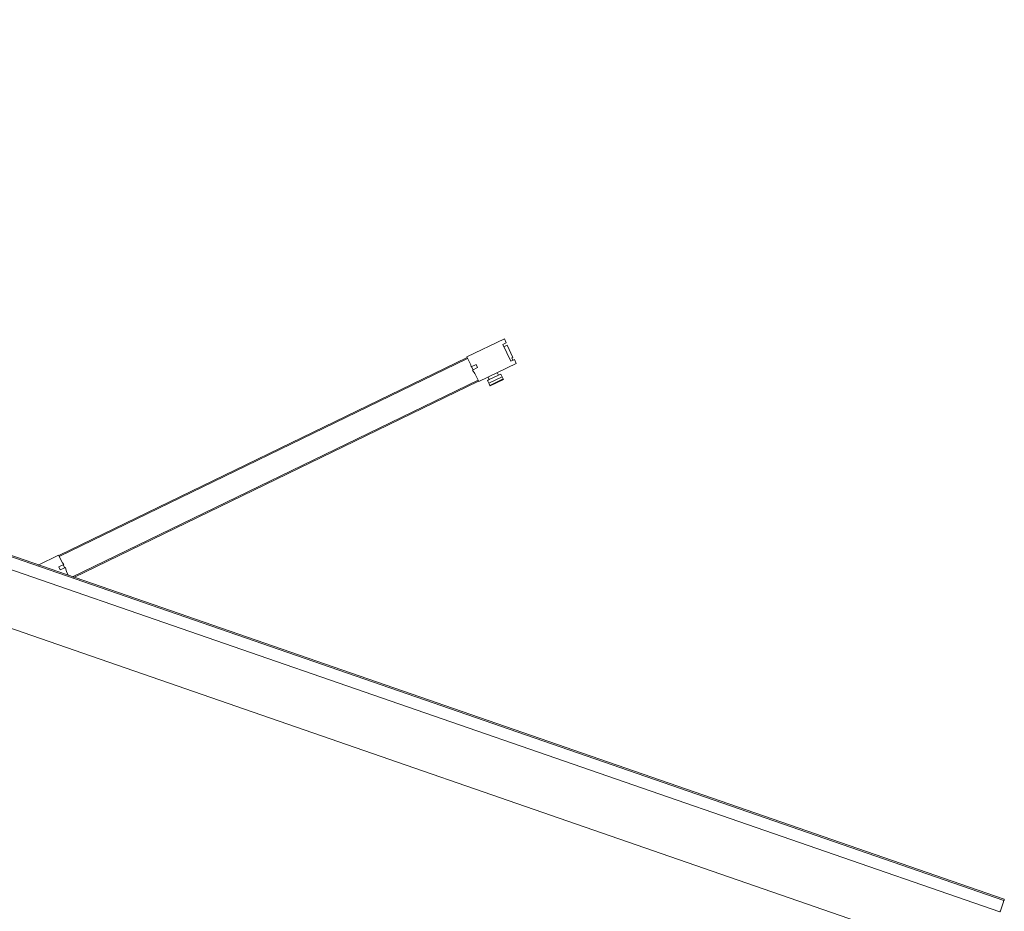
# Model space of a CAD drawing. Header units: millimetres. Extents: x 1512 to 2105, y 794 to 1149.
# Tile 63 of 256: x 1724.55 to 1726.35, y 846.84 to 848.47. Entities that reach past the tile are written whole.
import ezdxf

# ---------------------------------------------------------------- set-up
doc = ezdxf.new("R2010")
doc.units = ezdxf.units.MM
doc.layers.add('A-DOOR', color=31, linetype='Continuous', lineweight=9)

# ---------------------------------------------------------------- blocks, each defined once
blk = doc.blocks.new('5-panel_Bi-fold_external_door_10806 - Type 1-V7-اول')
at = {"layer": 'A-DOOR'}
for p, q in [((1.3827, 0.745), (1.3289, 0.6912)), ((1.3884, 0.7393), (1.3827, 0.745)), ((1.3834, 0.7343), (1.3884, 0.7393)), ((1.4074, 0.7103), (1.3834, 0.7343)), ((1.3912, 0.7354), (1.3868, 0.731)), ((1.4085, 0.7181), (1.3912, 0.7354)), ((1.3643, 0.6559), (1.418, 0.7096)), ((1.4069, 0.7165), (1.4085, 0.7181)), ((1.4103, 0.7131), (1.4069, 0.7165)), ((1.4124, 0.7153), (1.4074, 0.7103)), ((1.418, 0.7096), (1.4124, 0.7153)), ((1.3297, 0.6905), (0.7433, 0.1042)), ((1.3311, 0.6891), (0.7447, 0.1028)), ((1.3289, 0.6912), (1.3401, 0.6801)), ((1.3297, 0.6905), (1.3311, 0.6891)), ((1.3422, 0.6765), (1.3493, 0.6836)), ((1.3493, 0.6836), (1.3535, 0.6794)), ((1.3401, 0.6801), (1.3422, 0.6765)), ((1.3429, 0.6773), (1.3472, 0.673)), ((1.3535, 0.6794), (1.3462, 0.672)), ((1.3462, 0.672), (1.3528, 0.6674)), ((1.3528, 0.6674), (1.3643, 0.6559)), ((1.3775, 0.669), (1.381, 0.6655)), ((1.3943, 0.6788), (1.381, 0.6655)), ((1.4015, 0.6781), (1.3824, 0.659)), ((1.3855, 0.6559), (1.4046, 0.675)), ((1.3855, 0.6559), (1.4046, 0.675)), ((1.3861, 0.6553), (1.4052, 0.6744)), ((1.3943, 0.6788), (1.3907, 0.6823)), ((1.3943, 0.6788), (1.3976, 0.682)), ((1.3976, 0.682), (1.4015, 0.6781)), ((1.4015, 0.6781), (1.4024, 0.6772)), ((1.4024, 0.6772), (1.4046, 0.675)), ((1.4046, 0.675), (1.4052, 0.6744)), ((1.3622, 0.658), (0.7797, 0.0755)), ((1.3636, 0.6566), (0.7825, 0.0755)), ((1.3622, 0.658), (1.3636, 0.6566)), ((1.3785, 0.6629), (1.381, 0.6655)), ((1.3824, 0.659), (1.3785, 0.6629)), ((1.3833, 0.6581), (1.3824, 0.659)), ((1.3855, 0.6559), (1.3833, 0.6581)), ((1.3861, 0.6553), (1.3855, 0.6559)), ((0.7426, 0.1049), (0.7132, 0.0755)), ((0.7538, 0.0937), (0.7426, 0.1049)), ((0.7447, 0.1028), (0.7433, 0.1042)), ((0.7502, 0.0846), (0.7573, 0.0917)), ((0.7573, 0.0917), (0.7538, 0.0937)), ((0.7608, 0.0867), (0.7566, 0.0909)), ((2.581, 0.0759), (-2.331, 0.0759)), ((2.581, 0.0737), (-2.331, 0.0737)), ((0.7545, 0.0803), (0.7502, 0.0846)), ((0.7618, 0.0877), (0.7545, 0.0803)), ((0.7664, 0.0811), (0.7618, 0.0877)), ((0.772, 0.0755), (0.7664, 0.0811)), ((2.581, 0.0759), (2.581, 0.0755)), ((2.581, 0.0755), (2.581, 0.0743)), ((2.581, 0.0743), (2.581, 0.0737)), ((2.581, 0.0737), (2.581, 0.0693)), ((2.581, 0.0693), (2.581, 0.0538)), ((-2.331, 0.0516), (2.581, 0.0516)), ((2.581, 0.0538), (2.581, 0.0516)), ((-2.331, -0.05), (2.581, -0.05))]:
    blk.add_line(p, q, dxfattribs=at)

msp = doc.modelspace()

# ---------------------------------------------------------------- block references
at = {"layer": 'A-DOOR', "rotation": 340.8941701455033}
msp.add_blockref('5-panel_Bi-fold_external_door_10806 - Type 1-V7-اول', (1723.8814, 847.6351), dxfattribs=at)

doc.saveas('drawing.dxf')
